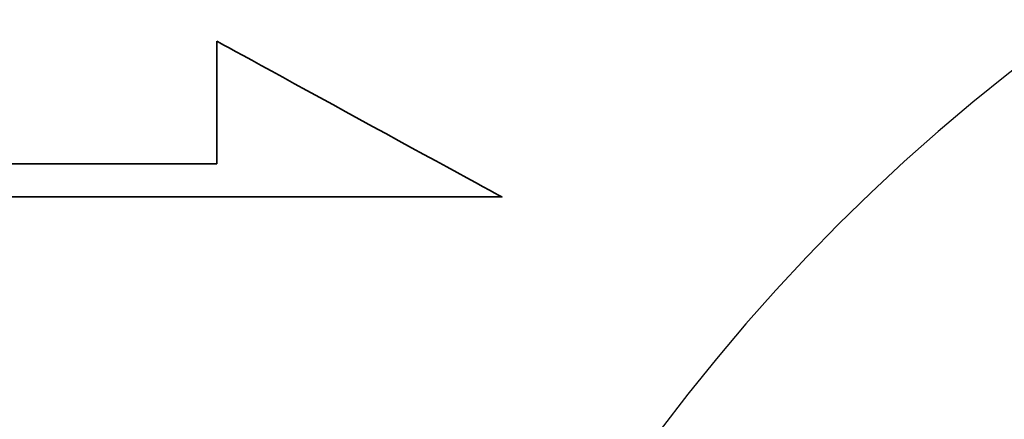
# Model space of a CAD drawing. Header units: millimetres. Extents: x 39 to 159, y 185 to 239.
# Tile 47 of 52: x 117.435 to 118.736, y 211.503 to 212.031. Entities that reach past the tile are written whole.
import ezdxf

# ---------------------------------------------------------------- set-up
doc = ezdxf.new("R2010")
doc.units = ezdxf.units.MM
doc.header["$LTSCALE"] = 0.1
for name, color, linetype in [('DIM', 4, 'CONTINUOUS'), ('layer 1', 7, 'CONTINUOUS'), ('OUT', 3, 'CONTINUOUS')]:
    doc.layers.add(name, color=color, linetype=linetype)

# ---------------------------------------------------------------- blocks, each defined once
blk = doc.blocks.new('TBI MOTION logo(完整正式版)')
at = {"layer": 'layer 1', "color": 22, "lineweight": 35}
blk.add_open_spline([(75.90875, -9.47875), (75.90875, -9.47875), (75.90875, -12.28625), (75.90875, -12.28625), (75.90875, -12.28625), (75.90875, -12.28625), (75.90875, -12.47875), (75.90875, -12.47875), (75.90875, -12.47875), (75.90875, -12.47875), (75.71625, -12.47875), (75.71625, -12.47875), (75.71625, -12.47875), (75.71625, -12.47875), (-88.32875, -12.47875), (-88.32875, -12.47875), (-88.32875, -12.47875), (-88.32875, -12.47875), (-88.32875, -13.29375), (-88.32875, -13.29375), (-88.32875, -13.29375), (-88.32875, -13.29375), (82.89125, -13.29375), (82.89125, -13.29375), (82.89125, -13.29375), (82.89125, -13.29375), (75.90875, -9.47875), (75.90875, -9.47875)], degree=3, knots=[0, 0, 0, 0, 0.14285714, 0.14285714, 0.14285714, 0.14285715, 0.28571429, 0.28571429, 0.28571429, 0.2857143, 0.42857143, 0.42857143, 0.42857143, 0.42857144, 0.57142857, 0.57142857, 0.57142857, 0.57142858, 0.71428571, 0.71428571, 0.71428571, 0.71428572, 0.85714286, 0.85714286, 0.85714286, 0.85714287, 1, 1, 1, 1], dxfattribs=at)

msp = doc.modelspace()

# ---------------------------------------------------------------- linework, layer by layer
at = {"layer": 'OUT', "color": 0, "linetype": 'Continuous'}
msp.add_arc((120.2848, 209.9929), 2.5, 90, 270, dxfattribs=at)

# ---------------------------------------------------------------- block references
at = {"layer": 'DIM', "color": 0, "xscale": 0.0539424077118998, "yscale": 0.0539424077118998, "zscale": 0.0539424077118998}
msp.add_blockref('TBI MOTION logo(完整正式版)', (113.6008, 212.5138), dxfattribs=at)

doc.saveas('drawing.dxf')
